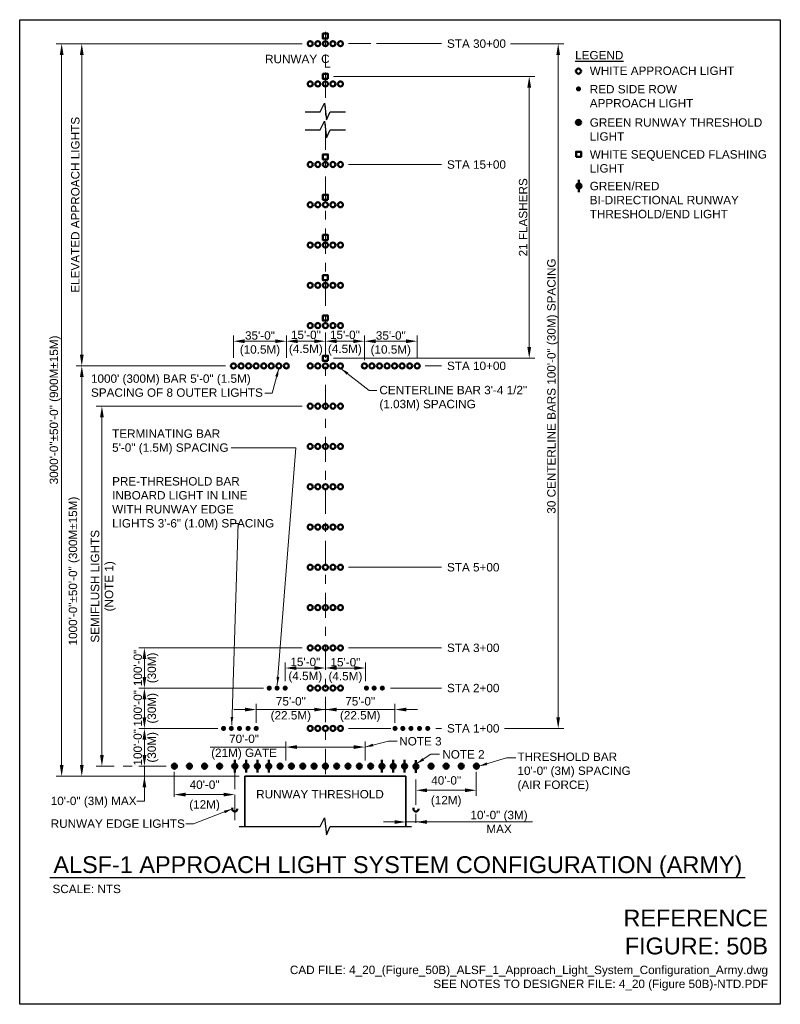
# Model space of a CAD drawing. Header units: inches. Extents: x 0 to 21.3, y 0 to 11.
# Tile 1 of 2: x 0 to 8.5, y 0 to 11. Entities that reach past the tile are written whole.
import ezdxf
from ezdxf.enums import TextEntityAlignment as Align

# ---------------------------------------------------------------- set-up
doc = ezdxf.new("R2010")
doc.units = ezdxf.units.IN
doc.header["$LTSCALE"] = 0.375
doc.header["$MEASUREMENT"] = 0
doc.header["$PDMODE"] = 3
doc.header["$PDSIZE"] = -12
doc.linetypes.add('CENTER2', pattern=[1.125, 0.75, -0.125, 0.125, -0.125])
doc.linetypes.add('HIDDEN', pattern=[0.375, 0.25, -0.125])
doc.layers.get('0').update_dxf_attribs({"linetype": 'CONTINUOUS', "lineweight": 35})
doc.layers.get('DEFPOINTS').update_dxf_attribs({"linetype": 'CONTINUOUS', "lineweight": 35})
for name, color, linetype, lineweight in [('C-RUNW-THRS', 6, 'CONTINUOUS', 35), ('E-AFLD-LITE-APPR', 203, 'CONTINUOUS', 50), ('E-AFLD-LITE-RUNW', 203, 'CONTINUOUS', 50), ('G-ANNO-DIMS', 7, 'CONTINUOUS', 0), ('G-ANNO-RDME', 5, 'CONTINUOUS', 18)]:
    doc.layers.add(name, color=color, linetype=linetype, lineweight=lineweight)
for name, color, linetype in [('G-ANNO-SYMB', 6, 'CONTINUOUS'), ('G-ANNO-TEXT', 7, 'CONTINUOUS'), ('G-ANNO-TEXT @ 1', 7, 'CONTINUOUS'), ('G-ANNO-TTLB', 7, 'CONTINUOUS')]:
    doc.layers.add(name, color=color, linetype=linetype)
doc.styles.add('00-E-TITLE-1_1', font='arial.ttf', dxfattribs={"height": 0.1875})
doc.styles.add('01-E-BLDG-1_1', font='arial.ttf', dxfattribs={"height": 0.09375})
doc.styles.add('Arial', font='arial.ttf')
doc.dimstyles.new('01-E-BLDG-1_1', dxfattribs={"dimtxt": 0.09375, "dimasz": 0.125, "dimexe": 0.0625, "dimexo": 0.0625, "dimgap": 0.0625, "dimtad": 1, "dimdec": 4, "dimzin": 3, "dimdsep": 46, "dimlunit": 4, "dimtxsty": '01-E-BLDG-1_1', "dimcen": 0.0625, "dimclrd": 1, "dimclre": 1, "dimclrt": 256, "dimazin": 0, "dimtfac": 1, "dimtdec": 4, "dimtmove": 1, "dimatfit": 3, "dimfxl": 1, "dimfrac": 2, "dimtolj": 1, "dimtzin": 3, "dimlwd": 0, "dimlwe": 0, "dimarcsym": 0})

# ---------------------------------------------------------------- blocks, each defined once
blk = doc.blocks.new('DSGN')
for p, q in [((-0.044, -0.044), (0.044, 0.044)), ((-0.044, 0.044), (0.044, -0.044))]:
    blk.add_line(p, q)
blk.add_circle((0, 0), 0.0625)
blk = doc.blocks.new('DSOTHER')
at = {"linetype": 'HIDDEN'}
blk.add_circle((0, 0), 0.0625, dxfattribs=at)
blk = doc.blocks.new('DSWT')
blk.add_circle((0, 0), 0.0625)
blk = doc.blocks.new('DSFLSH')
blk.add_lwpolyline([(-0.0625, -0.0625), (-0.0625, 0.0625), (0.0625, 0.0625), (0.0625, -0.0625)], close=True)
blk = doc.blocks.new('*X5')
at = {"color": 0}
for p, q in [((-0.06, -0.018), (-0.06, 0.018)), ((-0.057, -0.026), (-0.057, 0.026)), ((-0.054, -0.031), (-0.054, 0.031)), ((-0.051, -0.036), (-0.051, 0.036)), ((-0.048, -0.04), (-0.048, 0.04)), ((-0.045, -0.043), (-0.045, 0.043)), ((-0.042, -0.046), (-0.042, 0.046)), ((-0.039, -0.049), (-0.039, 0.049)), ((-0.036, -0.051), (-0.036, 0.051)), ((-0.033, -0.053), (-0.033, 0.053)), ((-0.03, -0.055), (-0.03, 0.055)), ((-0.027, -0.056), (-0.027, 0.056)), ((-0.024, -0.058), (-0.024, 0.058)), ((-0.021, -0.059), (-0.021, 0.059)), ((-0.018, -0.06), (-0.018, 0.06)), ((-0.015, -0.061), (-0.015, 0.061)), ((-0.012, -0.061), (-0.012, 0.061)), ((-0.009, -0.062), (-0.009, 0.062)), ((-0.006, -0.062), (-0.006, 0.062)), ((-0.003, -0.062), (-0.003, 0.062))]:
    blk.add_line(p, q, dxfattribs=at)
blk = doc.blocks.new('A$C282F6D7E')
for p, q in [((-0.042, 0.028), (0, 0.028)), ((0.028, 0.056), (0.028, 0)), ((0.028, 0.028), (0.048, 0.048)), ((0.028, 0.028), (0.048, 0.008)), ((0.056, 0.028), (0.098, 0.028))]:
    blk.add_line(p, q)
blk.add_circle((0.028, 0.028), 0.0281)
at = {"xscale": 0.45, "yscale": 0.45, "zscale": 0.45}
blk.add_blockref('*X5', (0.028, 0.028), dxfattribs=at)
blk = doc.blocks.new('*D20')
at = {"layer": 'DEFPOINTS', "color": 0, "transparency": 16777216}
for p in [(3.219, 10.732), (0.694, 7.132), (2.361, 7.132)]:
    blk.add_point(p, dxfattribs=at)
at = {"layer": 'G-ANNO-DIMS', "color": 1, "lineweight": 0, "transparency": 16777216}
for p, q in [((3.156, 10.732), (0.631, 10.732)), ((0.694, 10.607), (0.694, 7.257)), ((2.299, 7.132), (0.631, 7.132))]:
    blk.add_line(p, q, dxfattribs=at)
at = {"layer": 'G-ANNO-DIMS', "color": 1, "transparency": 16777216}
for points in [[(0.673, 10.607), (0.715, 10.607), (0.694, 10.732)], [(0.673, 7.257), (0.715, 7.257), (0.694, 7.132)]]:
    blk.add_solid(points, dxfattribs=at)
at = {"layer": 'G-ANNO-DIMS', "transparency": 16777216, "insert": (0.622, 8.932), "char_height": 0.09375, "attachment_point": 5, "rotation": 90, "style": '01-E-BLDG-1_1'}
blk.add_mtext('\\A1;ELEVATED APPROACH LIGHTS', dxfattribs=at)
blk = doc.blocks.new('*D12')
at = {"layer": 'DEFPOINTS', "color": 0, "transparency": 16777216}
for p in [(2.361, 7.132), (0.694, 2.548), (2.516, 2.548)]:
    blk.add_point(p, dxfattribs=at)
at = {"layer": 'G-ANNO-DIMS', "color": 1, "lineweight": 0, "transparency": 16777216}
for p, q in [((2.299, 7.132), (0.631, 7.132)), ((0.694, 7.007), (0.694, 2.673))]:
    blk.add_line(p, q, dxfattribs=at)
at = {"layer": 'G-ANNO-DIMS', "color": 1, "transparency": 16777216}
for points in [[(0.673, 7.007), (0.715, 7.007), (0.694, 7.132)], [(0.673, 2.673), (0.715, 2.673), (0.694, 2.548)]]:
    blk.add_solid(points, dxfattribs=at)
at = {"layer": 'G-ANNO-DIMS', "transparency": 16777216, "insert": (0.609, 4.84), "char_height": 0.09375, "attachment_point": 5, "rotation": 90, "style": '01-E-BLDG-1_1'}
blk.add_mtext('\\A1;1000\'-0"%%P50\'-0" (300M%%P15M)', dxfattribs=at)
blk = doc.blocks.new('*D13')
at = {"layer": 'DEFPOINTS', "color": 0, "transparency": 16777216}
for p in [(0.469, 10.732), (3.219, 10.732), (2.516, 2.548)]:
    blk.add_point(p, dxfattribs=at)
at = {"layer": 'G-ANNO-DIMS', "color": 1, "linetype": 'ByBlock', "lineweight": 0, "transparency": 16777216}
for p, q in [((3.156, 10.732), (0.406, 10.732)), ((2.453, 2.548), (0.406, 2.548))]:
    blk.add_line(p, q, dxfattribs=at)
at = {"layer": 'G-ANNO-DIMS', "color": 1, "lineweight": 0, "transparency": 16777216}
blk.add_line((0.469, 2.673), (0.469, 10.607), dxfattribs=at)
at = {"layer": 'G-ANNO-DIMS', "color": 1, "transparency": 16777216}
for points in [[(0.448, 10.607), (0.49, 10.607), (0.469, 10.732)], [(0.448, 2.673), (0.49, 2.673), (0.469, 2.548)]]:
    blk.add_solid(points, dxfattribs=at)
at = {"layer": 'G-ANNO-DIMS', "transparency": 16777216, "insert": (0.396, 6.64), "char_height": 0.09375, "attachment_point": 5, "rotation": 90, "style": '01-E-BLDG-1_1'}
blk.add_mtext('\\A1;3000\'-0"%%P50\'-0" (900M%%P15M)', dxfattribs=at)
blk = doc.blocks.new('*D14')
at = {"layer": 'DEFPOINTS', "color": 0, "transparency": 16777216}
for p in [(0.919, 6.682), (3.219, 6.682), (1.7, 2.66)]:
    blk.add_point(p, dxfattribs=at)
at = {"layer": 'G-ANNO-DIMS', "color": 1, "linetype": 'ByBlock', "lineweight": 0, "transparency": 16777216}
blk.add_line((3.156, 6.682), (0.856, 6.682), dxfattribs=at)
at = {"layer": 'G-ANNO-DIMS', "color": 1, "lineweight": 0, "transparency": 16777216}
blk.add_line((0.919, 2.785), (0.919, 6.557), dxfattribs=at)
at = {"layer": 'G-ANNO-DIMS', "color": 1, "linetype": 'CENTER2', "lineweight": 0, "transparency": 16777216}
blk.add_line((1.638, 2.66), (0.856, 2.66), dxfattribs=at)
at = {"layer": 'G-ANNO-DIMS', "color": 1, "transparency": 16777216}
for points in [[(0.898, 6.557), (0.94, 6.557), (0.919, 6.682)], [(0.898, 2.785), (0.94, 2.785), (0.919, 2.66)]]:
    blk.add_solid(points, dxfattribs=at)
at = {"layer": 'G-ANNO-DIMS', "transparency": 16777216, "insert": (0.934, 4.67), "char_height": 0.09375, "attachment_point": 5, "rotation": 90, "style": '01-E-BLDG-1_1'}
blk.add_mtext('\\A1;SEMIFLUSH LIGHTS\\P(NOTE 1)', dxfattribs=at)
blk = doc.blocks.new('*D15')
at = {"layer": 'DEFPOINTS', "color": 0, "transparency": 16777216}
for p in [(2.967, 3.757), (2.967, 3.546), (3.416, 3.56)]:
    blk.add_point(p, dxfattribs=at)
at = {"layer": 'G-ANNO-DIMS', "color": 1, "lineweight": 0, "transparency": 16777216}
for p, q in [((2.967, 3.609), (2.967, 3.819)), ((3.291, 3.757), (3.092, 3.757))]:
    blk.add_line(p, q, dxfattribs=at)
at = {"layer": 'G-ANNO-DIMS', "color": 1, "transparency": 16777216}
for points in [[(3.092, 3.778), (3.092, 3.736), (2.967, 3.757)], [(3.291, 3.778), (3.291, 3.736), (3.416, 3.757)]]:
    blk.add_solid(points, dxfattribs=at)
at = {"layer": 'G-ANNO-DIMS', "transparency": 16777216, "insert": (3.192, 3.733), "char_height": 0.0938, "attachment_point": 5, "style": '01-E-BLDG-1_1'}
blk.add_mtext('\\A1;15\'-0"\\P(4.5M)', dxfattribs=at)
blk = doc.blocks.new('*D16')
at = {"layer": 'DEFPOINTS', "color": 0, "transparency": 16777216}
for p in [(2.643, 3.293), (2.643, 3.082), (3.416, 3.11)]:
    blk.add_point(p, dxfattribs=at)
at = {"layer": 'G-ANNO-DIMS', "color": 1, "lineweight": 0, "transparency": 16777216}
for p, q in [((2.643, 3.145), (2.643, 3.355)), ((2.518, 3.293), (2.393, 3.293)), ((3.416, 3.293), (2.643, 3.293)), ((3.541, 3.293), (3.666, 3.293))]:
    blk.add_line(p, q, dxfattribs=at)
at = {"layer": 'G-ANNO-DIMS', "color": 1, "transparency": 16777216}
for points in [[(2.518, 3.314), (2.518, 3.272), (2.643, 3.293)], [(3.541, 3.314), (3.541, 3.272), (3.416, 3.293)]]:
    blk.add_solid(points, dxfattribs=at)
at = {"layer": 'G-ANNO-DIMS', "transparency": 16777216, "insert": (3.03, 3.293), "char_height": 0.0938, "attachment_point": 5, "style": '01-E-BLDG-1_1'}
blk.add_mtext('\\A1;75\'-0"\\P(22.5M)', dxfattribs=at)
blk = doc.blocks.new('*D17')
at = {"layer": 'DEFPOINTS', "color": 0, "transparency": 16777216}
for p in [(3.416, 3.293), (3.416, 3.11), (4.194, 3.082)]:
    blk.add_point(p, dxfattribs=at)
at = {"layer": 'G-ANNO-DIMS', "color": 1, "lineweight": 0, "transparency": 16777216}
for p, q in [((4.194, 3.145), (4.194, 3.355)), ((3.291, 3.293), (3.166, 3.293)), ((4.194, 3.293), (3.416, 3.293)), ((4.319, 3.293), (4.444, 3.293))]:
    blk.add_line(p, q, dxfattribs=at)
at = {"layer": 'G-ANNO-DIMS', "color": 1, "transparency": 16777216}
for points in [[(3.291, 3.314), (3.291, 3.272), (3.416, 3.293)], [(4.319, 3.314), (4.319, 3.272), (4.194, 3.293)]]:
    blk.add_solid(points, dxfattribs=at)
at = {"layer": 'G-ANNO-DIMS', "transparency": 16777216, "insert": (3.805, 3.293), "char_height": 0.0938, "attachment_point": 5, "style": '01-E-BLDG-1_1'}
blk.add_mtext('\\A1;75\'-0"\\P(22.5M)', dxfattribs=at)
blk = doc.blocks.new('*D18')
at = {"layer": 'DEFPOINTS', "color": 0, "transparency": 16777216}
for p in [(1.394, 2.66), (1.7, 2.66), (2.516, 2.548)]:
    blk.add_point(p, dxfattribs=at)
at = {"layer": 'G-ANNO-DIMS', "color": 1, "lineweight": 0, "transparency": 16777216}
for p, q in [((1.394, 2.785), (1.394, 2.91)), ((1.638, 2.66), (1.331, 2.66)), ((1.394, 2.548), (1.394, 2.66)), ((2.453, 2.548), (1.331, 2.548)), ((1.394, 2.423), (1.394, 2.298))]:
    blk.add_line(p, q, dxfattribs=at)
at = {"layer": 'G-ANNO-DIMS', "color": 1, "transparency": 16777216}
for points in [[(1.373, 2.785), (1.415, 2.785), (1.394, 2.66)], [(1.373, 2.423), (1.415, 2.423), (1.394, 2.548)]]:
    blk.add_solid(points, dxfattribs=at)
blk = doc.blocks.new('*D19')
at = {"layer": 'DEFPOINTS', "color": 0, "transparency": 16777216}
for p in [(5.486, 10.732), (6.018, 10.732), (5.419, 3.082)]:
    blk.add_point(p, dxfattribs=at)
at = {"layer": 'G-ANNO-DIMS', "color": 1, "lineweight": 0, "transparency": 16777216}
for p, q in [((5.486, 10.732), (6.08, 10.732)), ((6.018, 3.207), (6.018, 10.607)), ((5.419, 3.082), (6.08, 3.082))]:
    blk.add_line(p, q, dxfattribs=at)
at = {"layer": 'G-ANNO-DIMS', "color": 1, "transparency": 16777216}
for points in [[(5.997, 10.607), (6.038, 10.607), (6.018, 10.732)], [(5.997, 3.207), (6.038, 3.207), (6.018, 3.082)]]:
    blk.add_solid(points, dxfattribs=at)
at = {"layer": 'G-ANNO-DIMS', "transparency": 16777216, "insert": (5.956, 6.907), "char_height": 0.09375, "attachment_point": 5, "rotation": 90, "style": '01-E-BLDG-1_1'}
blk.add_mtext('\\A1;30 CENTERLINE BARS 100\'-0" (30M) SPACING', dxfattribs=at)
blk = doc.blocks.new('*D10')
at = {"layer": 'DEFPOINTS', "color": 0, "transparency": 16777216}
for p in [(3.444, 10.367), (5.694, 10.367), (3.444, 7.217)]:
    blk.add_point(p, dxfattribs=at)
at = {"layer": 'G-ANNO-DIMS', "color": 1, "lineweight": 0, "transparency": 16777216}
for p, q in [((3.506, 10.367), (5.757, 10.367)), ((5.694, 7.342), (5.694, 10.242)), ((3.506, 7.217), (5.757, 7.217))]:
    blk.add_line(p, q, dxfattribs=at)
at = {"layer": 'G-ANNO-DIMS', "color": 1, "transparency": 16777216}
for points in [[(5.673, 10.242), (5.715, 10.242), (5.694, 10.367)], [(5.673, 7.342), (5.715, 7.342), (5.694, 7.217)]]:
    blk.add_solid(points, dxfattribs=at)
at = {"layer": 'G-ANNO-DIMS', "transparency": 16777216, "insert": (5.626, 8.792), "char_height": 0.09375, "attachment_point": 5, "rotation": 90, "style": '01-E-BLDG-1_1'}
blk.add_mtext('\\A1;21 FLASHERS', dxfattribs=at)
blk = doc.blocks.new('*D11')
at = {"layer": 'DEFPOINTS', "color": 0, "transparency": 16777216}
for p in [(2.973, 2.874), (2.973, 2.66), (3.859, 2.66)]:
    blk.add_point(p, dxfattribs=at)
at = {"layer": 'G-ANNO-DIMS', "color": 1, "lineweight": 0, "transparency": 16777216}
for p, q in [((2.973, 2.723), (2.973, 2.936)), ((3.734, 2.874), (3.098, 2.874)), ((3.859, 2.723), (3.859, 2.936))]:
    blk.add_line(p, q, dxfattribs=at)
at = {"layer": 'G-ANNO-DIMS', "color": 1, "transparency": 16777216}
for points in [[(3.098, 2.895), (3.098, 2.853), (2.973, 2.874)], [(3.734, 2.895), (3.734, 2.853), (3.859, 2.874)]]:
    blk.add_solid(points, dxfattribs=at)
at = {"layer": 'G-ANNO-DIMS', "transparency": 16777216, "insert": (2.507, 2.874), "char_height": 0.0938, "attachment_point": 5, "style": '01-E-BLDG-1_1'}
blk.add_mtext('\\A1;70\'-0"\\P(21M) GATE', dxfattribs=at)
blk = doc.blocks.new('*D9')
at = {"layer": 'DEFPOINTS', "color": 0, "transparency": 16777216}
for p in [(3.865, 3.757), (3.416, 3.56), (3.865, 3.546)]:
    blk.add_point(p, dxfattribs=at)
at = {"layer": 'G-ANNO-DIMS', "color": 1, "lineweight": 0, "transparency": 16777216}
for p, q in [((3.541, 3.757), (3.74, 3.757)), ((3.865, 3.609), (3.865, 3.819))]:
    blk.add_line(p, q, dxfattribs=at)
at = {"layer": 'G-ANNO-DIMS', "color": 1, "transparency": 16777216}
for points in [[(3.541, 3.778), (3.541, 3.736), (3.416, 3.757)], [(3.74, 3.778), (3.74, 3.736), (3.865, 3.757)]]:
    blk.add_solid(points, dxfattribs=at)
at = {"layer": 'G-ANNO-DIMS', "transparency": 16777216, "insert": (3.64, 3.73), "char_height": 0.0938, "attachment_point": 5, "style": '01-E-BLDG-1_1'}
blk.add_mtext('\\A1;15\'-0"\\P(4.5M)', dxfattribs=at)
blk = doc.blocks.new('CNTLIN')
at = {"color": 0, "linetype": 'Continuous', "style": 'Arial'}
for s, p in [('C', (0, 0)), ('L', (0.022, -0.052))]:
    blk.add_text(s, height=0.0938, dxfattribs=at).set_placement(p, align=Align.MIDDLE_CENTER)
blk = doc.blocks.new('BREAK')
at = {"color": 0, "linetype": 'Continuous', "flags": 128}
blk.add_lwpolyline([(0, 0), (0.046625, 0.097375), (0.069125, -0.090125), (0.112375, 0)], dxfattribs=at)
blk = doc.blocks.new('*D21')
at = {"layer": 'DEFPOINTS', "color": 0, "transparency": 16777216}
for p in [(5.103, 2.66), (4.428, 2.391), (4.428, 2.263)]:
    blk.add_point(p, dxfattribs=at)
at = {"layer": 'G-ANNO-DIMS', "color": 1, "linetype": 'CENTER2', "lineweight": 0, "transparency": 16777216}
for p, q in [((5.103, 2.598), (5.103, 2.328)), ((4.428, 2.325), (4.428, 2.453))]:
    blk.add_line(p, q, dxfattribs=at)
at = {"layer": 'G-ANNO-DIMS', "color": 1, "lineweight": 0, "transparency": 16777216}
blk.add_line((4.978, 2.391), (4.553, 2.391), dxfattribs=at)
at = {"layer": 'G-ANNO-DIMS', "color": 1, "transparency": 16777216}
for points in [[(4.553, 2.412), (4.553, 2.37), (4.428, 2.391)], [(4.978, 2.412), (4.978, 2.37), (5.103, 2.391)]]:
    blk.add_solid(points, dxfattribs=at)
at = {"layer": 'G-ANNO-DIMS', "transparency": 16777216, "char_height": 0.0938, "attachment_point": 5, "style": '01-E-BLDG-1_1'}
for s, insert in [('\\A1;40\'-0"', (4.766, 2.501)), ('\\A1;(12M)', (4.766, 2.267))]:
    blk.add_mtext(s, dxfattribs=dict(at, insert=insert))
blk = doc.blocks.new('*D22')
at = {"layer": 'DEFPOINTS', "color": 0, "transparency": 16777216}
for p in [(4.428, 2.573), (4.316, 2.037), (4.316, 1.985)]:
    blk.add_point(p, dxfattribs=at)
at = {"layer": 'G-ANNO-DIMS', "color": 1, "linetype": 'CENTER2', "lineweight": 0, "transparency": 16777216}
blk.add_line((4.428, 2.51), (4.428, 1.974), dxfattribs=at)
at = {"layer": 'G-ANNO-DIMS', "color": 1, "lineweight": 0, "transparency": 16777216}
for p, q in [((4.191, 2.037), (4.066, 2.037)), ((4.428, 2.037), (4.316, 2.037)), ((4.428, 2.037), (4.316, 2.037)), ((5.73, 2.037), (4.428, 2.037)), ((4.553, 2.037), (4.678, 2.037))]:
    blk.add_line(p, q, dxfattribs=at)
at = {"layer": 'G-ANNO-DIMS', "color": 1, "transparency": 16777216}
for points in [[(4.191, 2.057), (4.191, 2.016), (4.316, 2.037)], [(4.553, 2.057), (4.553, 2.016), (4.428, 2.037)]]:
    blk.add_solid(points, dxfattribs=at)
at = {"layer": 'G-ANNO-DIMS', "transparency": 16777216, "insert": (5.357, 2.037), "char_height": 0.09375, "attachment_point": 5, "style": '01-E-BLDG-1_1'}
blk.add_mtext('\\A1;10\'-0" (3M)\\PMAX', dxfattribs=at)
blk = doc.blocks.new('*D23')
at = {"layer": 'DEFPOINTS', "color": 0, "transparency": 16777216}
for p in [(1.728, 2.66), (1.728, 2.343), (2.403, 1.995)]:
    blk.add_point(p, dxfattribs=at)
at = {"layer": 'G-ANNO-DIMS', "color": 1, "linetype": 'CENTER2', "lineweight": 0, "transparency": 16777216}
for p, q in [((1.728, 2.598), (1.728, 2.28)), ((2.403, 2.058), (2.403, 2.405))]:
    blk.add_line(p, q, dxfattribs=at)
at = {"layer": 'G-ANNO-DIMS', "color": 1, "lineweight": 0, "transparency": 16777216}
blk.add_line((2.278, 2.343), (1.853, 2.343), dxfattribs=at)
at = {"layer": 'G-ANNO-DIMS', "color": 1, "transparency": 16777216}
for points in [[(1.853, 2.364), (1.853, 2.322), (1.728, 2.343)], [(2.278, 2.364), (2.278, 2.322), (2.403, 2.343)]]:
    blk.add_solid(points, dxfattribs=at)
at = {"layer": 'G-ANNO-DIMS', "transparency": 16777216, "char_height": 0.0938, "attachment_point": 5, "style": '01-E-BLDG-1_1'}
for s, insert in [('\\A1;40\'-0"', (2.066, 2.453)), ('\\A1;(12M)', (2.066, 2.219))]:
    blk.add_mtext(s, dxfattribs=dict(at, insert=insert))
blk = doc.blocks.new('*D25')
at = {"layer": 'DEFPOINTS', "color": 0, "transparency": 16777216}
for p in [(1.394, 3.082), (2.278, 3.082), (1.7, 2.66)]:
    blk.add_point(p, dxfattribs=at)
at = {"layer": 'G-ANNO-DIMS', "color": 1, "lineweight": 0, "transparency": 16777216}
for p, q in [((2.216, 3.082), (1.331, 3.082)), ((1.394, 2.785), (1.394, 2.957))]:
    blk.add_line(p, q, dxfattribs=at)
at = {"layer": 'G-ANNO-DIMS', "color": 1, "transparency": 16777216}
for points in [[(1.373, 2.957), (1.415, 2.957), (1.394, 3.082)], [(1.373, 2.785), (1.415, 2.785), (1.394, 2.66)]]:
    blk.add_solid(points, dxfattribs=at)
at = {"layer": 'G-ANNO-DIMS', "transparency": 16777216, "insert": (1.411, 2.871), "char_height": 0.09375, "attachment_point": 5, "rotation": 90, "style": '01-E-BLDG-1_1'}
blk.add_mtext('\\A1;100\'-0"\\P(30M)', dxfattribs=at)
blk = doc.blocks.new('*D26')
at = {"layer": 'DEFPOINTS', "color": 0, "transparency": 16777216}
for p in [(1.394, 3.532), (2.789, 3.532), (2.278, 3.082)]:
    blk.add_point(p, dxfattribs=at)
at = {"layer": 'G-ANNO-DIMS', "color": 1, "lineweight": 0, "transparency": 16777216}
for p, q in [((2.726, 3.532), (1.331, 3.532)), ((1.394, 3.207), (1.394, 3.407))]:
    blk.add_line(p, q, dxfattribs=at)
at = {"layer": 'G-ANNO-DIMS', "color": 1, "transparency": 16777216}
for points in [[(1.373, 3.407), (1.415, 3.407), (1.394, 3.532)], [(1.373, 3.207), (1.415, 3.207), (1.394, 3.082)]]:
    blk.add_solid(points, dxfattribs=at)
at = {"layer": 'G-ANNO-DIMS', "transparency": 16777216, "insert": (1.412, 3.307), "char_height": 0.09375, "attachment_point": 5, "rotation": 90, "style": '01-E-BLDG-1_1'}
blk.add_mtext('\\A1;100\'-0"\\P(30M)', dxfattribs=at)
blk = doc.blocks.new('*D27')
at = {"layer": 'DEFPOINTS', "color": 0, "transparency": 16777216}
for p in [(1.394, 3.982), (3.219, 3.982), (2.789, 3.532)]:
    blk.add_point(p, dxfattribs=at)
at = {"layer": 'G-ANNO-DIMS', "color": 1, "lineweight": 0, "transparency": 16777216}
for p, q in [((3.156, 3.982), (1.331, 3.982)), ((1.394, 3.657), (1.394, 3.857))]:
    blk.add_line(p, q, dxfattribs=at)
at = {"layer": 'G-ANNO-DIMS', "color": 1, "transparency": 16777216}
for points in [[(1.373, 3.857), (1.415, 3.857), (1.394, 3.982)], [(1.373, 3.657), (1.415, 3.657), (1.394, 3.532)]]:
    blk.add_solid(points, dxfattribs=at)
at = {"layer": 'G-ANNO-DIMS', "transparency": 16777216, "insert": (1.412, 3.758), "char_height": 0.09375, "attachment_point": 5, "rotation": 90, "style": '01-E-BLDG-1_1'}
blk.add_mtext('\\A1;100\'-0"\\P(30M)', dxfattribs=at)
blk = doc.blocks.new('*D28')
at = {"layer": 'DEFPOINTS', "color": 0, "transparency": 16777216}
for p in [(2.98, 7.408), (2.389, 7.16), (2.98, 7.16)]:
    blk.add_point(p, dxfattribs=at)
at = {"layer": 'G-ANNO-DIMS', "color": 1, "lineweight": 0, "transparency": 16777216}
for p, q in [((2.389, 7.223), (2.389, 7.47)), ((2.514, 7.408), (2.855, 7.408)), ((2.98, 7.223), (2.98, 7.47))]:
    blk.add_line(p, q, dxfattribs=at)
at = {"layer": 'G-ANNO-DIMS', "color": 1, "transparency": 16777216}
for points in [[(2.514, 7.429), (2.514, 7.387), (2.389, 7.408)], [(2.855, 7.429), (2.855, 7.387), (2.98, 7.408)]]:
    blk.add_solid(points, dxfattribs=at)
at = {"layer": 'G-ANNO-DIMS', "transparency": 16777216, "insert": (2.685, 7.38), "char_height": 0.0938, "attachment_point": 5, "style": '01-E-BLDG-1_1'}
blk.add_mtext('\\A1;35\'-0"\\P(10.5M)', dxfattribs=at)
blk = doc.blocks.new('*D29')
at = {"layer": 'DEFPOINTS', "color": 0, "transparency": 16777216}
for p in [(3.416, 7.408), (2.98, 7.16), (3.416, 7.245)]:
    blk.add_point(p, dxfattribs=at)
at = {"layer": 'G-ANNO-DIMS', "color": 1, "lineweight": 0, "transparency": 16777216}
for p, q in [((2.98, 7.223), (2.98, 7.47)), ((3.105, 7.408), (3.291, 7.408))]:
    blk.add_line(p, q, dxfattribs=at)
at = {"layer": 'G-ANNO-DIMS', "color": 1, "transparency": 16777216}
for points in [[(3.105, 7.429), (3.105, 7.387), (2.98, 7.408)], [(3.291, 7.429), (3.291, 7.387), (3.416, 7.408)]]:
    blk.add_solid(points, dxfattribs=at)
at = {"layer": 'G-ANNO-DIMS', "transparency": 16777216, "insert": (3.198, 7.387), "char_height": 0.0938, "attachment_point": 5, "style": '01-E-BLDG-1_1'}
blk.add_mtext('\\A1;15\'-0"\\P(4.5M)', dxfattribs=at)
blk = doc.blocks.new('*D30')
at = {"layer": 'DEFPOINTS', "color": 0, "transparency": 16777216}
for p in [(3.852, 7.408), (3.416, 7.16), (3.852, 7.135)]:
    blk.add_point(p, dxfattribs=at)
at = {"layer": 'G-ANNO-DIMS', "color": 1, "lineweight": 0, "transparency": 16777216}
for p, q in [((3.541, 7.408), (3.727, 7.408)), ((3.852, 7.197), (3.852, 7.47))]:
    blk.add_line(p, q, dxfattribs=at)
at = {"layer": 'G-ANNO-DIMS', "color": 1, "transparency": 16777216}
for points in [[(3.541, 7.429), (3.541, 7.387), (3.416, 7.408)], [(3.727, 7.429), (3.727, 7.387), (3.852, 7.408)]]:
    blk.add_solid(points, dxfattribs=at)
at = {"layer": 'G-ANNO-DIMS', "transparency": 16777216, "insert": (3.634, 7.387), "char_height": 0.0938, "attachment_point": 5, "style": '01-E-BLDG-1_1'}
blk.add_mtext('\\A1;15\'-0"\\P(4.5M)', dxfattribs=at)
blk = doc.blocks.new('*D31')
at = {"layer": 'DEFPOINTS', "color": 0, "transparency": 16777216}
for p in [(4.442, 7.408), (3.852, 7.16), (4.442, 7.16)]:
    blk.add_point(p, dxfattribs=at)
at = {"layer": 'G-ANNO-DIMS', "color": 1, "lineweight": 0, "transparency": 16777216}
for p, q in [((3.852, 7.223), (3.852, 7.47)), ((3.977, 7.408), (4.317, 7.408)), ((4.442, 7.223), (4.442, 7.47))]:
    blk.add_line(p, q, dxfattribs=at)
at = {"layer": 'G-ANNO-DIMS', "color": 1, "transparency": 16777216}
for points in [[(3.977, 7.429), (3.977, 7.387), (3.852, 7.408)], [(4.317, 7.429), (4.317, 7.387), (4.442, 7.408)]]:
    blk.add_solid(points, dxfattribs=at)
at = {"layer": 'G-ANNO-DIMS', "transparency": 16777216, "insert": (4.147, 7.38), "char_height": 0.0938, "attachment_point": 5, "style": '01-E-BLDG-1_1'}
blk.add_mtext('\\A1;35\'-0"\\P(10.5M)', dxfattribs=at)

msp = doc.modelspace()

# ---------------------------------------------------------------- linework, layer by layer
at = {"layer": 'C-RUNW-THRS'}
for p, q in [((2.51584, 2.54781), (4.31584, 2.54781)), ((2.51584, 1.98531), (2.51584, 2.54781)), ((4.31584, 1.98531), (4.31584, 2.54781))]:
    msp.add_line(p, q, dxfattribs=at)
at = {"layer": 'E-AFLD-LITE-APPR'}
for p, q in [((6.22493, 9.83267), (6.26471, 9.87244)), ((6.22493, 9.87244), (6.26471, 9.83267))]:
    msp.add_line(p, q, dxfattribs=at)
msp.add_lwpolyline([(6.21808, 9.46924), (6.21808, 9.52549), (6.27433, 9.52549), (6.27433, 9.46924)], close=True, dxfattribs=at)
for centre in [(6.24482, 10.42507), (6.24482, 9.85255)]:
    msp.add_circle(centre, 0.02813, dxfattribs=at)
at = {"layer": 'E-AFLD-LITE-RUNW', "const_width": 0.02813}
for points in [[(6.24482, 10.21241, 1), (6.24482, 10.24054, 1)], [(2.78894, 3.51835, 1), (2.78894, 3.54648, 1)], [(2.87566, 3.51835, 1), (2.87566, 3.54648, 1)], [(2.96694, 3.51835, 1), (2.96694, 3.54648, 1)], [(3.87451, 3.51835, 1), (3.87451, 3.54648, 1)], [(3.96123, 3.51835, 1), (3.96123, 3.54648, 1)], [(4.05251, 3.51835, 1), (4.05251, 3.54648, 1)], [(2.27823, 3.06812, 1), (2.27823, 3.09625, 1)], [(2.36494, 3.06812, 1), (2.36494, 3.09625, 1)], [(2.45623, 3.06812, 1), (2.45623, 3.09625, 1)], [(2.55207, 3.06812, 1), (2.55207, 3.09625, 1)], [(2.64335, 3.06812, 1), (2.64335, 3.09625, 1)], [(4.19445, 3.06812, 1), (4.19445, 3.09625, 1)], [(4.28117, 3.06812, 1), (4.28117, 3.09625, 1)], [(4.37245, 3.06812, 1), (4.37245, 3.09625, 1)], [(4.4683, 3.06812, 1), (4.4683, 3.09625, 1)], [(4.55958, 3.06812, 1), (4.55958, 3.09625, 1)]]:
    msp.add_lwpolyline(points, format="xyb", close=True, dxfattribs=at)
at = {"layer": 'G-ANNO-DIMS', "linetype": 'CENTER2'}
msp.add_line((3.41584, 2.57248), (3.41584, 10.86506), dxfattribs=at)
at = {"layer": 'G-ANNO-DIMS', "color": 1}
for p, q in [((3.67521, 10.73218), (3.92521, 10.73218)), ((3.67521, 3.08218), (4.14762, 3.08218)), ((2.97287, 2.87369), (2.12884, 2.87369)), ((2.40334, 2.40538), (2.40334, 2.58462))]:
    msp.add_line(p, q, dxfattribs=at)
at = {"layer": 'G-ANNO-DIMS'}
for p, q in [((3.98771, 10.73218), (4.71263, 10.73218)), ((3.67521, 9.38097), (4.71263, 9.38097)), ((4.53303, 7.13218), (4.71263, 7.13218)), ((3.67521, 4.88218), (4.71263, 4.88218)), ((3.67521, 3.98218), (4.71263, 3.98218)), ((4.14314, 3.53242), (4.71263, 3.53242)), ((4.6502, 3.08218), (4.71263, 3.08218))]:
    msp.add_line(p, q, dxfattribs=at)
at = {"layer": 'G-ANNO-SYMB'}
for p, q in [((3.19084, 9.97159), (3.35796, 9.97159)), ((3.47034, 9.97159), (3.64084, 9.97159)), ((3.19084, 9.76987), (3.35796, 9.76987)), ((3.47034, 9.76987), (3.64084, 9.76987)), ((2.45334, 1.98531), (3.35796, 1.98531)), ((3.47034, 1.98531), (4.37834, 1.98531))]:
    msp.add_line(p, q, dxfattribs=at)
at = {"layer": 'G-ANNO-TEXT', "linetype": 'Continuous', "lineweight": 30}
msp.add_line((0.3378, 1.41499), (8.10755, 1.41499), dxfattribs=at)
at = {"layer": 'G-ANNO-TTLB'}
msp.add_lwpolyline([(0, 11), (8.5, 11), (8.5, 0), (0, 0)], close=True, dxfattribs=at)

# ---------------------------------------------------------------- block references
at = {"layer": 'E-AFLD-LITE-APPR', "yscale": 0.45, "zscale": 0.45}
for name, p, xscale, rotation in [('DSWT', (3.24709, 10.73218), 0.45, 90), ('DSWT', (3.33146, 10.73218), 0.45, 90), ('DSWT', (3.41584, 10.73218), 0.45, 90), ('DSWT', (3.50021, 10.73218), 0.45, 90), ('DSWT', (3.58459, 10.73218), 0.45, 90), ('DSWT', (3.24709, 10.28218), 0.45, 90), ('DSWT', (3.33146, 10.28218), 0.45, 90), ('DSWT', (3.41584, 10.28218), 0.45, 90), ('DSWT', (3.50021, 10.28218), 0.45, 90), ('DSWT', (3.58459, 10.28218), 0.45, 90), ('DSWT', (3.24709, 9.38218), 0.45, 90), ('DSWT', (3.33146, 9.38218), 0.45, 90), ('DSWT', (3.41584, 9.38218), 0.45, 90), ('DSWT', (3.50021, 9.38218), 0.45, 90), ('DSWT', (3.58459, 9.38218), 0.45, 90), ('DSWT', (3.24709, 8.93218), 0.45, 90), ('DSWT', (3.33146, 8.93218), 0.45, 90), ('DSWT', (3.41584, 8.93218), 0.45, 90), ('DSWT', (3.50021, 8.93218), 0.45, 90), ('DSWT', (3.58459, 8.93218), 0.45, 90), ('DSWT', (3.24709, 8.48218), 0.45, 90), ('DSWT', (3.33146, 8.48218), 0.45, 90), ('DSWT', (3.41584, 8.48218), 0.45, 90), ('DSWT', (3.50021, 8.48218), 0.45, 90), ('DSWT', (3.58459, 8.48218), 0.45, 90), ('DSWT', (3.24709, 8.03218), 0.45, 90), ('DSWT', (3.33146, 8.03218), 0.45, 90), ('DSWT', (3.41584, 8.03218), 0.45, 90), ('DSWT', (3.50021, 8.03218), 0.45, 90), ('DSWT', (3.58459, 8.03218), 0.45, 90), ('DSWT', (3.24709, 7.58218), 0.45, 90), ('DSWT', (3.33146, 7.58218), 0.45, 90), ('DSWT', (3.41584, 7.58218), 0.45, 90), ('DSWT', (3.50021, 7.58218), 0.45, 90), ('DSWT', (3.58459, 7.58218), 0.45, 90), ('DSWT', (2.38928, 7.13218), 0.45, 90), ('DSWT', (2.47365, 7.13218), 0.45, 90), ('DSWT', (2.55803, 7.13218), 0.45, 90), ('DSWT', (2.6424, 7.13218), 0.45, 90), ('DSWT', (2.72678, 7.13218), 0.45, 90), ('DSWT', (2.81115, 7.13218), 0.45, 90), ('DSWT', (2.89553, 7.13218), 0.45, 90), ('DSWT', (2.9799, 7.13218), 0.45, 90), ('DSWT', (3.24709, 7.13218), 0.45, 90), ('DSWT', (3.33146, 7.13218), 0.45, 90), ('DSFLSH', (3.41584, 7.21656), 0.45, 90), ('DSWT', (3.41584, 7.13218), 0.45, 90), ('DSWT', (3.50021, 7.13218), 0.45, 90), ('DSWT', (3.58459, 7.13218), 0.45, 90), ('DSWT', (3.85178, 7.13218), -0.45, 270), ('DSWT', (3.93615, 7.13218), -0.45, 270), ('DSWT', (4.02053, 7.13218), -0.45, 270), ('DSWT', (4.1049, 7.13218), -0.45, 270), ('DSWT', (4.18928, 7.13218), -0.45, 270), ('DSWT', (4.27365, 7.13218), -0.45, 270), ('DSWT', (4.35803, 7.13218), -0.45, 270), ('DSWT', (4.4424, 7.13218), -0.45, 270), ('DSWT', (3.24709, 6.68218), 0.45, 90), ('DSWT', (3.33146, 6.68218), 0.45, 90), ('DSWT', (3.41584, 6.68218), 0.45, 90), ('DSWT', (3.50021, 6.68218), 0.45, 90), ('DSWT', (3.58459, 6.68218), 0.45, 90), ('DSWT', (3.24709, 6.23218), 0.45, 90), ('DSWT', (3.33146, 6.23218), 0.45, 90), ('DSWT', (3.41584, 6.23218), 0.45, 90), ('DSWT', (3.50021, 6.23218), 0.45, 90), ('DSWT', (3.58459, 6.23218), 0.45, 90), ('DSWT', (3.24709, 5.78218), 0.45, 90), ('DSWT', (3.33146, 5.78218), 0.45, 90), ('DSWT', (3.41584, 5.78218), 0.45, 90), ('DSWT', (3.50021, 5.78218), 0.45, 90), ('DSWT', (3.58459, 5.78218), 0.45, 90), ('DSWT', (3.24709, 5.33218), 0.45, 90), ('DSWT', (3.33146, 5.33218), 0.45, 90), ('DSWT', (3.41584, 5.33218), 0.45, 90), ('DSWT', (3.50021, 5.33218), 0.45, 90), ('DSWT', (3.58459, 5.33218), 0.45, 90), ('DSWT', (3.24709, 4.88218), 0.45, 90), ('DSWT', (3.33146, 4.88218), 0.45, 90), ('DSWT', (3.41584, 4.88218), 0.45, 90), ('DSWT', (3.50021, 4.88218), 0.45, 90), ('DSWT', (3.58459, 4.88218), 0.45, 90), ('DSWT', (3.24709, 4.43218), 0.45, 90), ('DSWT', (3.33146, 4.43218), 0.45, 90), ('DSWT', (3.41584, 4.43218), 0.45, 90), ('DSWT', (3.50021, 4.43218), 0.45, 90), ('DSWT', (3.58459, 4.43218), 0.45, 90), ('DSWT', (3.24709, 3.98218), 0.45, 90), ('DSWT', (3.33146, 3.98218), 0.45, 90), ('DSWT', (3.41584, 3.98218), 0.45, 90), ('DSWT', (3.50021, 3.98218), 0.45, 90), ('DSWT', (3.58459, 3.98218), 0.45, 90), ('DSWT', (3.24709, 3.53218), 0.45, 90), ('DSWT', (3.33146, 3.53218), 0.45, 90), ('DSWT', (3.41584, 3.53218), 0.45, 90), ('DSWT', (3.50021, 3.53218), 0.45, 90), ('DSWT', (3.58459, 3.53218), 0.45, 90), ('DSWT', (3.24709, 3.08218), 0.45, 90), ('DSWT', (3.33146, 3.08218), 0.45, 90), ('DSWT', (3.41584, 3.08218), 0.45, 90), ('DSWT', (3.50021, 3.08218), 0.45, 90), ('DSWT', (3.58459, 3.08218), 0.45, 90), ('DSOTHER', (4.42834, 2.18218), 0.45, 90)]:
    msp.add_blockref(name, p, dxfattribs=dict(at, xscale=xscale, rotation=rotation))
at = {"layer": 'E-AFLD-LITE-APPR', "rotation": 90}
for p in [(6.27755, 9.11436), (2.43146, 2.63218), (2.55803, 2.63218), (2.68459, 2.63218), (2.81115, 2.63218), (4.45646, 2.62918)]:
    msp.add_blockref('A$C282F6D7E', p, dxfattribs=at)
at = {"layer": 'E-AFLD-LITE-APPR', "xscale": -1, "rotation": 270}
for p in [(4.02053, 2.63218), (4.14709, 2.63218), (4.27365, 2.63218)]:
    msp.add_blockref('A$C282F6D7E', p, dxfattribs=at)
at = {"layer": 'E-AFLD-LITE-RUNW', "yscale": 0.45, "zscale": 0.45}
for name, p, xscale, rotation in [('DSFLSH', (3.41584, 10.81656), 0.45, 90), ('DSFLSH', (3.41584, 10.36656), 0.45, 90), ('DSFLSH', (3.41584, 9.46656), 0.45, 90), ('DSFLSH', (3.41584, 9.01656), 0.45, 90), ('DSFLSH', (3.41584, 8.56656), 0.45, 90), ('DSFLSH', (3.41584, 8.11656), 0.45, 90), ('DSFLSH', (3.41584, 7.66656), 0.45, 90), ('DSGN', (1.72834, 2.66031), -0.45, 270), ('DSGN', (1.89709, 2.66031), -0.45, 270), ('DSGN', (2.06584, 2.66031), -0.45, 270), ('DSGN', (2.23459, 2.66031), -0.45, 270), ('DSGN', (2.90959, 2.66031), -0.45, 270), ('DSGN', (3.03615, 2.66031), -0.45, 270), ('DSGN', (3.16271, 2.66031), -0.45, 270), ('DSGN', (3.28928, 2.66031), -0.45, 270), ('DSGN', (3.41584, 2.66031), 0.45, 90), ('DSGN', (3.5424, 2.66031), 0.45, 90.00000000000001), ('DSGN', (3.66896, 2.66031), 0.45, 90.00000000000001), ('DSGN', (3.79553, 2.66031), 0.45, 90.00000000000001), ('DSGN', (3.92209, 2.66031), 0.45, 90.00000000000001), ('DSGN', (4.59709, 2.66031), 0.45, 90.00000000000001), ('DSGN', (4.76584, 2.66031), 0.45, 90.00000000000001), ('DSGN', (4.93459, 2.66031), 0.45, 90.00000000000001), ('DSGN', (5.10334, 2.66031), 0.45, 90.00000000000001), ('DSOTHER', (2.40334, 2.18218), 0.45, 90)]:
    msp.add_blockref(name, p, dxfattribs=dict(at, xscale=xscale, rotation=rotation))
at = {"layer": 'G-ANNO-SYMB'}
for p in [(3.35796, 9.97159), (3.35796, 9.76987), (3.35796, 1.98531)]:
    msp.add_blockref('BREAK', p, dxfattribs=at)
at = {"layer": 'G-ANNO-TEXT @ 1'}
msp.add_blockref('CNTLIN', (3.41584, 10.5631), dxfattribs=at)

# ---------------------------------------------------------------- texts
at = {"layer": 'G-ANNO-DIMS', "insert": (0.34679, 2.31959), "char_height": 0.09375, "width": 0.96329, "attachment_point": 1, "style": '01-E-BLDG-1_1'}
msp.add_mtext('10\'-0" (3M) MAX', dxfattribs=at)
at = {"layer": 'G-ANNO-RDME', "attachment_point": 9}
for s, insert, char_height, width, style in [('REFERENCE FIGURE: 50B', (8.36242, 0.55492), 0.1875, 1.6154928, '00-E-TITLE-1_1'), ('CAD FILE: 4_20_(Figure_50B)_ALSF_1_Approach_Light_System_Configuration_Army.dwg\\PSEE NOTES TO DESIGNER FILE: 4_20 (Figure 50B)-NTD.PDF', (8.36242, 0.15318), 0.09375, 6.0469369, '01-E-BLDG-1_1')]:
    msp.add_mtext(s, dxfattribs=dict(at, insert=insert, char_height=char_height, width=width, style=style))
at = {"layer": 'G-ANNO-TEXT', "style": '01-E-BLDG-1_1'}
msp.add_text('%%ULEGEND', height=0.09375, dxfattribs=at).set_placement((6.20732, 10.55632))
at = {"layer": 'G-ANNO-TEXT', "style": '00-E-TITLE-1_1'}
msp.add_text('ALSF-1 APPROACH LIGHT SYSTEM CONFIGURATION (ARMY)', height=0.1875, dxfattribs=at).set_placement((0.37695, 1.41066), align=Align.BOTTOM_LEFT)
at = {"layer": 'G-ANNO-TEXT', "style": '01-E-BLDG-1_1'}
msp.add_text('SCALE: NTS', height=0.09375, dxfattribs=at).set_placement((0.36673, 1.33601), align=Align.TOP_LEFT)
at = {"layer": 'G-ANNO-TEXT', "char_height": 0.09375, "style": '01-E-BLDG-1_1'}
for s, insert, width, attachment_point in [('STA 30+00', (4.77513, 10.73218), 0.7185477, 4), ('RUNWAY', (3.03332, 10.56013), 1.2172485, 5), ('WHITE APPROACH LIGHT ', (6.37047, 10.47646), 1.6518162, 1), ('RED SIDE ROW APPROACH LIGHT', (6.37047, 10.27021), 1.7409164, 1), ('GREEN RUNWAY THRESHOLD LIGHT', (6.37047, 9.89848), 1.9437626, 1), ('WHITE SEQUENCED FLASHING LIGHT', (6.37047, 9.54223), 2.0014506, 1), ('STA 15+00', (4.77513, 9.38097), 0.7185477, 4), ('GREEN/RED BI-DIRECTIONAL RUNWAY THRESHOLD/END LIGHT', (6.37047, 9.18811), 1.8536661, 1), ('STA 10+00', (4.77513, 7.13218), 0.7185477, 4), ('1000\' (300M) BAR 5\'-0" (1.5M) SPACING OF 8 OUTER LIGHTS', (0.79662, 7.03725), 2.3808126, 1), ('CENTERLINE BAR 3\'-4 1/2" (1.03M) SPACING', (4.01963, 6.90923), 1.6607362, 1), ('TERMINATING BAR 5\'-0" (1.5M) SPACING', (1.03293, 6.42255), 1.4331717, 1), ('PRE-THRESHOLD BAR INBOARD LIGHT IN LINE WITH RUNWAY EDGE LIGHTS 3\'-6" (1.0M) SPACING', (1.03293, 5.8897), 1.8597141, 1), ('STA 5+00', (4.77513, 4.88218), 0.7185477, 4), ('STA 3+00', (4.77513, 3.98218), 0.7185477, 4), ('STA 2+00', (4.77513, 3.53242), 0.7185477, 4), ('STA 1+00', (4.77513, 3.08218), 0.7185477, 4), ('NOTE 3', (4.24174, 2.89061), 0.4897184, 7), ('NOTE 2', (4.72285, 2.83926), 0.7863893, 1), ('THRESHOLD BAR\\P10\'-0" (3M) SPACING (AIR FORCE)', (5.56288, 2.81251), 1.5032695, 1), ('RUNWAY THRESHOLD', (3.35607, 2.34674), 1.994123, 5), ('RUNWAY EDGE LIGHTS', (0.34679, 2.06546), 1.5288626, 1)]:
    msp.add_mtext(s, dxfattribs=dict(at, insert=insert, width=width, attachment_point=attachment_point))

# ---------------------------------------------------------------- dimensions: what is measured, and where the dimension line sits
at = {"layer": 'G-ANNO-DIMS'}
for base, p1, p2, text, picture, middle in [((0.46888, 10.73218), (2.51584, 2.54781), (3.21896, 10.73218), '3000\'-0"%%P50\'-0" (900M%%P15M)', '*D13', (0.51959, 6.64)), ((0.69388, 7.13218), (3.21896, 10.73218), (2.36115, 7.13218), 'ELEVATED APPROACH LIGHTS', '*D20', (0.73347, 8.93218)), ((5.69414, 10.36656), (3.44396, 7.21656), (3.44396, 10.36656), '21 FLASHERS', '*D10', (5.737, 8.79156)), ((0.91888, 6.68218), (1.70021, 2.66031), (3.21896, 6.68218), 'SEMIFLUSH LIGHTS\\P(NOTE 1)', '*D14', (1.13687, 4.67015)), ((1.39388, 2.66031), (2.51584, 2.54781), (1.70021, 2.66031), ' ', '*D18', (1.39388, 2.35958))]:
    dim = msp.add_linear_dim(base=base, p1=p1, p2=p2, angle=90, text=text, dimstyle='01-E-BLDG-1_1', dxfattribs=at)
    dim.commit()
    dim.dimension.update_dxf_attribs({"geometry": picture, "text_midpoint": middle, "dimtype": 160})
for base, p1, p2, angle, text, override, picture, middle in [((6.01752, 10.73218), (5.41871, 3.08218), (5.4856, 10.73218), 90, '30 CENTERLINE BARS 100\'-0" (30M) SPACING', {"dimexo": 0}, '*D19', (6.07984, 6.90718)), ((0.69388, 2.54781), (2.36115, 7.13218), (2.51584, 2.54781), 90, '1000\'-0"%%P50\'-0" (300M%%P15M)', {"dimse2": 1}, '*D12', (0.73271, 4.84)), ((1.39388, 3.98218), (2.78894, 3.53242), (3.21896, 3.98218), 90, '100\'-0"\\X(30M)', {"dimse1": 1}, '*D27', (1.41238, 3.75753)), ((2.96694, 3.75674), (3.41584, 3.56031), (2.96694, 3.54648), 180, '15\'-0"\\P(4.5M)', {"dimse1": 1, "dimtmove": 2}, '*D15', (3.19184, 3.7327)), ((1.39388, 3.53242), (2.27823, 3.08218), (2.78894, 3.53242), 90, '100\'-0"\\X(30M)', {"dimse1": 1}, '*D26', (1.41238, 3.3073)), ((2.64335, 3.29294), (3.41584, 3.11031), (2.64335, 3.08218), 180, '75\'-0"\\P(22.5M)', {"dimse1": 1, "dimtmove": 2}, '*D16', (3.0296, 3.29294)), ((3.41584, 3.29294), (4.19445, 3.08218), (3.41584, 3.11031), 180, '75\'-0"\\P(22.5M)', {"dimse2": 1, "dimtmove": 2}, '*D17', (3.80515, 3.29294)), ((1.39388, 3.08218), (1.70021, 2.66031), (2.27823, 3.08218), 90, '100\'-0"\\X(30M)', {"dimse1": 1}, '*D25', (1.4106, 2.87125)), ((2.97287, 2.87369), (3.85881, 2.66031), (2.97287, 2.66031), 180, '70\'-0"\\P(21M) GATE', {"dimtmove": 2}, '*D11', (2.5072, 2.87369))]:
    dim = msp.add_linear_dim(base=base, p1=p1, p2=p2, angle=angle, text=text, dimstyle='01-E-BLDG-1_1', override=override, dxfattribs=at)
    dim.commit()
    dim.dimension.update_dxf_attribs({"geometry": picture, "text_midpoint": middle, "dimtype": 160})
for base, p1, p2, picture, middle in [((2.9799, 7.40789), (2.38928, 7.16031), (2.9799, 7.16031), '*D28', (2.68459, 7.37982)), ((4.4424, 7.40789), (3.85178, 7.16031), (4.4424, 7.16031), '*D31', (4.14709, 7.37982))]:
    dim = msp.add_linear_dim(base=base, p1=p1, p2=p2, text='35\'-0"\\X(10.5M)', dimstyle='01-E-BLDG-1_1', dxfattribs=at)
    dim.commit()
    dim.dimension.update_dxf_attribs({"geometry": picture, "text_midpoint": middle, "dimtype": 160})
for base, p1, p2, text, override, picture, middle in [((3.41584, 7.40789), (2.9799, 7.16031), (3.41584, 7.24468), '15\'-0"\\X(4.5M)', {"dimse2": 1}, '*D29', (3.19787, 7.38691)), ((3.85178, 7.40789), (3.41584, 7.16031), (3.85178, 7.13493), '15\'-0"\\X(4.5M)', {"dimse1": 1, "dimse2": 0}, '*D30', (3.63381, 7.38691)), ((3.86474, 3.75674), (3.41584, 3.56031), (3.86474, 3.54648), '15\'-0"\\P(4.5M)', {"dimse1": 1, "dimtmove": 2}, '*D9', (3.63984, 3.72993)), ((4.31584, 2.03651), (4.42834, 2.57277), (4.31584, 1.98531), '10\'-0" (3M)\\XMAX', {"dimse1": 0, "dimse2": 1}, '*D22', (5.35736, 1.85636))]:
    dim = msp.add_linear_dim(base=base, p1=p1, p2=p2, text=text, dimstyle='01-E-BLDG-1_1', override=override, dxfattribs=at)
    dim.commit()
    dim.dimension.update_dxf_attribs({"geometry": picture, "text_midpoint": middle, "dimtype": 160})
for base, p1, p2, picture, middle in [((1.72834, 2.34288), (2.40334, 1.99519), (1.72834, 2.66031), '*D23', (2.06584, 2.34288)), ((4.42834, 2.39078), (5.10334, 2.66031), (4.42834, 2.26289), '*D21', (4.76584, 2.39078))]:
    dim = msp.add_linear_dim(base=base, p1=p1, p2=p2, text='40\'-0"\\X(12M)', dimstyle='01-E-BLDG-1_1', dxfattribs=at)
    dim.commit()
    dim.dimension.update_dxf_attribs({"geometry": picture, "text_midpoint": middle})

# ---------------------------------------------------------------- leaders
msp.add_leader([(1.39388, 2.54781), (1.39388, 2.27025), (1.30925, 2.27025)], dimstyle='01-E-BLDG-1_1', override={"dimasz": 0.09375, "dimclrd": 1, "dimldrblk": 'None'}, dxfattribs=at)
at = {"layer": 'G-ANNO-TEXT'}
for points in [[(2.89553, 7.10406), (2.8228, 6.82943), (2.73817, 6.82943)], [(3.58842, 7.10432), (3.90606, 6.85697), (3.99069, 6.85697)], [(2.87899, 3.56479), (3.08648, 6.21803), (2.36237, 6.21803)], [(2.36897, 3.11743), (2.44287, 5.3703), (2.35824, 5.3703)], [(3.85881, 2.87369), (4.12043, 2.94015), (4.21794, 2.94015)], [(4.43178, 2.68543), (4.59413, 2.79291), (4.69165, 2.79291)], [(5.13146, 2.66031), (5.44184, 2.75366), (5.54292, 2.75366)], [(2.37521, 2.18218), (1.94063, 2.01596), (1.856, 2.01596)]]:
    msp.add_leader(points, dimstyle='01-E-BLDG-1_1', override={"dimasz": 0.09375, "dimclrd": 1}, dxfattribs=at)

doc.saveas('drawing.dxf')
